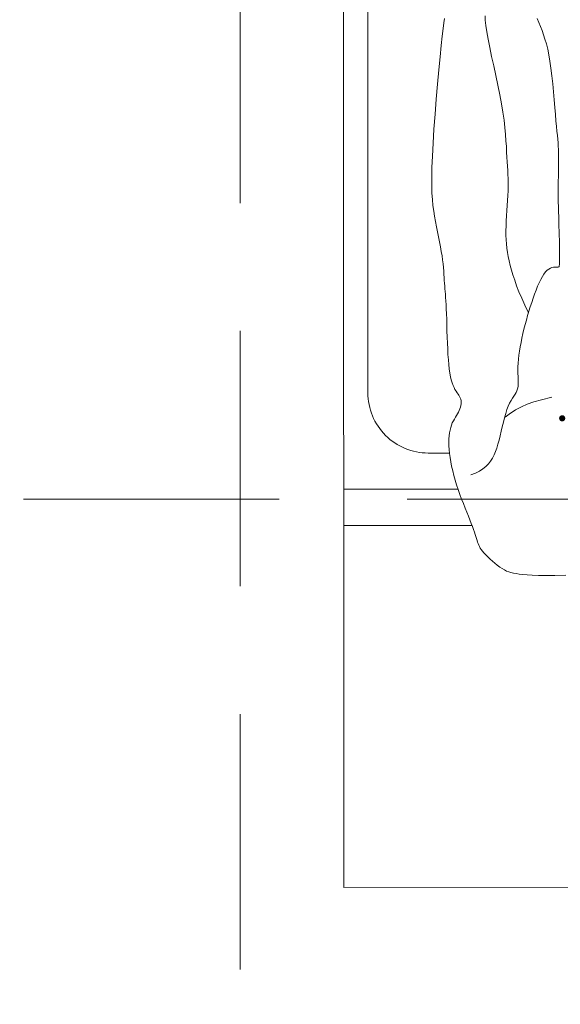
# Model space of a CAD drawing. Header units: millimetres. Extents: x 24385 to 79107, y -56478 to -23676.
# Tile 14 of 256: x 27804 to 27857, y -40138 to -40040. Entities that reach past the tile are written whole.
import ezdxf

# ---------------------------------------------------------------- set-up
doc = ezdxf.new("R2010")
doc.units = ezdxf.units.MM
doc.header["$LTSCALE"] = 2
doc.linetypes.add('HIDDENX2', pattern=[19.05, 12.7, -6.35])
for name, color, linetype, lineweight in [('0_OPIS', 7, 'Continuous', 13), ('10', 7, 'Continuous', 9), ('3DPLAN_A_TABELKA POMIESZCZEŃ', 7, 'Continuous', 0), ('3DPLAN_A_WYSOKOŚCI ZMIANA', 144, 'HIDDENX2', 5), ('6', 253, 'Continuous', 0)]:
    doc.layers.add(name, color=color, linetype=linetype, lineweight=lineweight)
doc.layers.add('3DPLAN_A_KRESKOWANIE 1', color=253, linetype='Continuous')
doc.layers.add('3DPLAN_A_OPIS', color=8, linetype='Continuous')
doc.layers.add('FURNITURE ZD 1 500', color=7, linetype='Continuous', lineweight=13, true_color=0x9fa8a5)
doc.styles.add('ARIAL', font='arial.ttf')

# ---------------------------------------------------------------- blocks, each defined once
blk = doc.blocks.new('A$C7B9C5A86')
at = {"layer": '6', "color": 7}
for p, q in [((1.2181, 0.1576), (1.2267, 0.1591)), ((1.2267, 0.1591), (1.2362, 0.1604)), ((1.2362, 0.1604), (1.2465, 0.1617)), ((1.2465, 0.1617), (1.2571, 0.1628)), ((1.2571, 0.1628), (1.2679, 0.1638)), ((1.2679, 0.1638), (1.2786, 0.1647)), ((1.2786, 0.1647), (1.2889, 0.1656)), ((1.2889, 0.1656), (1.2985, 0.1664)), ((1.2985, 0.1664), (1.3071, 0.1671)), ((1.3071, 0.1671), (1.3146, 0.1678)), ((1.3146, 0.1678), (1.321, 0.1684)), ((1.321, 0.1684), (1.3267, 0.169)), ((1.3267, 0.169), (1.3318, 0.1695)), ((1.3318, 0.1695), (1.3365, 0.1699)), ((1.3365, 0.1699), (1.3411, 0.1702)), ((1.3411, 0.1702), (1.3457, 0.1705)), ((1.3457, 0.1705), (1.3507, 0.1706)), ((1.3507, 0.1706), (1.3561, 0.1707)), ((1.3561, 0.1707), (1.362, 0.1707)), ((1.362, 0.1707), (1.3682, 0.1706)), ((1.3682, 0.1706), (1.3748, 0.1704)), ((1.3748, 0.1704), (1.3815, 0.1703)), ((1.3815, 0.1703), (1.3884, 0.1702)), ((1.3884, 0.1702), (1.3954, 0.1701)), ((1.3954, 0.1701), (1.4023, 0.17)), ((1.4023, 0.17), (1.4092, 0.1701)), ((1.4092, 0.1701), (1.416, 0.1702)), ((1.416, 0.1702), (1.4228, 0.1703)), ((1.4228, 0.1703), (1.4294, 0.1705)), ((1.4294, 0.1705), (1.436, 0.1707)), ((1.436, 0.1707), (1.4425, 0.1709)), ((1.4425, 0.1709), (1.4489, 0.1711)), ((1.4489, 0.1711), (1.4552, 0.1713)), ((1.4552, 0.1713), (1.4614, 0.1714)), ((1.4614, 0.1714), (1.4675, 0.1716)), ((1.4675, 0.1716), (1.4733, 0.1716)), ((1.4733, 0.1716), (1.4788, 0.1717)), ((1.4788, 0.1717), (1.4839, 0.1717)), ((1.4839, 0.1717), (1.4884, 0.1717)), ((1.4884, 0.1717), (1.4924, 0.1717)), ((1.4924, 0.1717), (1.4958, 0.1717)), ((1.4958, 0.1717), (1.4984, 0.1717)), ((1.4984, 0.1717), (1.5004, 0.1716)), ((1.5004, 0.1716), (1.5018, 0.1714)), ((1.5018, 0.1714), (1.5027, 0.1711)), ((1.5027, 0.1711), (1.5033, 0.1707)), ((1.5033, 0.1707), (1.5036, 0.1701)), ((1.5036, 0.1701), (1.5037, 0.1692)), ((1.5037, 0.1692), (1.5037, 0.1682)), ((1.5037, 0.1682), (1.5037, 0.1669)), ((1.5037, 0.1669), (1.5037, 0.1653)), ((1.5037, 0.1653), (1.504, 0.1635)), ((1.504, 0.1635), (1.5044, 0.1616)), ((1.5044, 0.1616), (1.5052, 0.1596)), ((1.5052, 0.1596), (1.5064, 0.1574)), ((1.1747, 0.144), (1.18, 0.1463)), ((1.18, 0.1463), (1.1854, 0.1484)), ((1.1854, 0.1484), (1.1911, 0.1505)), ((1.1911, 0.1505), (1.197, 0.1524)), ((1.197, 0.1524), (1.2034, 0.1543)), ((1.2034, 0.1543), (1.2104, 0.156)), ((1.2104, 0.156), (1.2181, 0.1576)), ((1.5064, 0.1574), (1.508, 0.1552)), ((1.508, 0.1552), (1.5102, 0.153)), ((1.5102, 0.153), (1.513, 0.1508)), ((1.513, 0.1508), (1.5165, 0.1487)), ((1.5165, 0.1487), (1.5204, 0.1465)), ((1.5204, 0.1465), (1.5248, 0.1444)), ((1.1692, 0.1417), (1.1747, 0.144)), ((1.5248, 0.1444), (1.5295, 0.1424)), ((1.5295, 0.1424), (1.5346, 0.1403)), ((1.5346, 0.1403), (1.54, 0.1383)), ((1.54, 0.1383), (1.5455, 0.1363)), ((1.5455, 0.1363), (1.5512, 0.1344)), ((1.5512, 0.1344), (1.557, 0.1325)), ((1.557, 0.1325), (1.563, 0.1307)), ((1.563, 0.1307), (1.5689, 0.1289)), ((1.5689, 0.1289), (1.575, 0.1272)), ((1.575, 0.1272), (1.581, 0.1255)), ((1.581, 0.1255), (1.5871, 0.124)), ((1.5871, 0.124), (1.5931, 0.1226)), ((1.5931, 0.1226), (1.5992, 0.1212)), ((1.5992, 0.1212), (1.6051, 0.12)), ((1.6051, 0.12), (1.611, 0.1189)), ((1.611, 0.1189), (1.6167, 0.1179)), ((1.6167, 0.1179), (1.6222, 0.1171)), ((1.6222, 0.1171), (1.6276, 0.1165)), ((1.6276, 0.1165), (1.6328, 0.1161)), ((1.6328, 0.1161), (1.6377, 0.1158)), ((1.6377, 0.1158), (1.6423, 0.1158)), ((1.6423, 0.1158), (1.6467, 0.1159)), ((1.6467, 0.1159), (1.6508, 0.116)), ((1.6508, 0.116), (1.6546, 0.1162)), ((1.6546, 0.1162), (1.6582, 0.1163)), ((1.6582, 0.1163), (1.6615, 0.1162)), ((1.6615, 0.1162), (1.6645, 0.116)), ((1.6645, 0.116), (1.6673, 0.1154)), ((1.6673, 0.1154), (1.6699, 0.1145)), ((1.6699, 0.1145), (1.6723, 0.1133)), ((1.6723, 0.1133), (1.6747, 0.1119)), ((1.6747, 0.1119), (1.6773, 0.1102)), ((1.6773, 0.1102), (1.68, 0.1084)), ((1.68, 0.1084), (1.6831, 0.1066)), ((1.6831, 0.1066), (1.6866, 0.1047)), ((1.6866, 0.1047), (1.6907, 0.1029)), ((1.6907, 0.1029), (1.6954, 0.1011)), ((1.6954, 0.1011), (1.7006, 0.0995)), ((1.7006, 0.0995), (1.7063, 0.0979)), ((1.7063, 0.0979), (1.7123, 0.0963)), ((1.7123, 0.0963), (1.7184, 0.0948)), ((1.7184, 0.0948), (1.7245, 0.0933)), ((1.7245, 0.0933), (1.7306, 0.0919)), ((1.7306, 0.0919), (1.7364, 0.0904)), ((1.7364, 0.0904), (1.7419, 0.089)), ((1.7419, 0.089), (1.7471, 0.0874)), ((1.7471, 0.0874), (1.7519, 0.0857)), ((1.7519, 0.0857), (1.7564, 0.0838)), ((1.7564, 0.0838), (1.7607, 0.0817)), ((1.7607, 0.0817), (1.7646, 0.0791)), ((1.7646, 0.0791), (1.7683, 0.0762)), ((1.7683, 0.0762), (1.7718, 0.0728)), ((1.7718, 0.0728), (1.775, 0.0688)), ((1.775, 0.0688), (1.778, 0.0641)), ((1.778, 0.0641), (1.7807, 0.0588)), ((1.7807, 0.0588), (1.7833, 0.0526))]:
    blk.add_line(p, q, dxfattribs=at)
for points in [[(1.9183, 0.1802), (1.9186, 0.1655), (1.9187, 0.1533), (1.9185, 0.1432), (1.9181, 0.135), (1.9176, 0.1282), (1.917, 0.1225), (1.9165, 0.1176), (1.9159, 0.1134), (1.9153, 0.1097), (1.9145, 0.1063), (1.9136, 0.1033), (1.9125, 0.1004), (1.911, 0.0975), (1.9092, 0.0945), (1.9071, 0.0913), (1.9046, 0.088), (1.902, 0.0847), (1.8992, 0.0814), (1.8963, 0.0782), (1.8934, 0.0751), (1.8906, 0.0724), (1.888, 0.07), (1.8857, 0.068), (1.8835, 0.0663), (1.8815, 0.065), (1.8795, 0.0639), (1.8776, 0.063), (1.8756, 0.0623), (1.8736, 0.0616), (1.8713, 0.0608), (1.8689, 0.0601), (1.8662, 0.0592), (1.8633, 0.0583), (1.86, 0.0572), (1.8565, 0.056), (1.8526, 0.0546), (1.8484, 0.053), (1.8437, 0.0513), (1.8387, 0.0493), (1.8333, 0.0471), (1.8277, 0.0448), (1.8217, 0.0425), (1.8156, 0.0401), (1.8094, 0.0377), (1.803, 0.0355), (1.7966, 0.0333), (1.7902, 0.0314), (1.7839, 0.0296), (1.7777, 0.0281), (1.7716, 0.0267), (1.7656, 0.0255), (1.7598, 0.0245), (1.7543, 0.0238), (1.749, 0.0233), (1.7439, 0.0229), (1.7392, 0.0229), (1.7347, 0.023), (1.7305, 0.0233), (1.7265, 0.0238), (1.7228, 0.0245), (1.7194, 0.0254), (1.7162, 0.0264), (1.7133, 0.0276), (1.7106, 0.029), (1.7081, 0.0304), (1.7056, 0.0318), (1.7033, 0.0332), (1.7011, 0.0346), (1.6989, 0.0358), (1.6967, 0.0369), (1.6945, 0.0379), (1.6922, 0.0386), (1.69, 0.0391), (1.6877, 0.0394), (1.6856, 0.0394), (1.6835, 0.0393), (1.6814, 0.0389), (1.6796, 0.0383), (1.6778, 0.0375), (1.6761, 0.0365), (1.6744, 0.0353), (1.6726, 0.034), (1.6706, 0.0326), (1.6684, 0.0312), (1.6658, 0.0299), (1.6629, 0.0286), (1.6594, 0.0274), (1.6555, 0.0263), (1.6511, 0.0253), (1.6462, 0.0244), (1.6407, 0.0236), (1.6348, 0.0229), (1.6283, 0.0223), (1.6213, 0.0218), (1.6137, 0.0214), (1.6058, 0.021), (1.5977, 0.0207), (1.5896, 0.0205), (1.5816, 0.0203), (1.5739, 0.0201), (1.5666, 0.0199), (1.56, 0.0196), (1.5542, 0.0194), (1.549, 0.019), (1.5444, 0.0187), (1.5402, 0.0184), (1.5363, 0.018), (1.5327, 0.0177), (1.5291, 0.0174), (1.5254, 0.0171), (1.5216, 0.0169), (1.5176, 0.0167), (1.5134, 0.0164), (1.509, 0.0161), (1.5043, 0.0158), (1.4993, 0.0153), (1.494, 0.0146), (1.4884, 0.0139), (1.4825, 0.0129), (1.4763, 0.0117), (1.4698, 0.0105), (1.4631, 0.0091), (1.4563, 0.0077), (1.4493, 0.0064), (1.4423, 0.005), (1.4353, 0.0038), (1.4282, 0.0027), (1.4208, 0.0017), (1.4129, 0.0009), (1.4041, 0.0004), (1.3942, 0), (1.3828, 0), (1.3696, 0.0003), (1.3544, 0.0009), (1.3371, 0.0018), (1.318, 0.0031), (1.298, 0.0046), (1.2776, 0.0062), (1.2574, 0.008), (1.2383, 0.0097), (1.2207, 0.0114), (1.2054, 0.0129), (1.1929, 0.0143), (1.1829, 0.0155), (1.1751, 0.0165), (1.1691, 0.0173)], [(1.1655, 0.0719), (1.1715, 0.0722), (1.1787, 0.0729), (1.1871, 0.0741), (1.197, 0.0759), (1.2082, 0.0782), (1.2202, 0.0807), (1.2329, 0.0835), (1.2459, 0.0863), (1.259, 0.0891), (1.2718, 0.0917), (1.284, 0.094), (1.2955, 0.0958), (1.3062, 0.0973), (1.3161, 0.0984), (1.3253, 0.0993), (1.3338, 0.0999), (1.3417, 0.1004), (1.3491, 0.1008), (1.3558, 0.1011), (1.3621, 0.1015), (1.368, 0.1018), (1.3736, 0.1022), (1.379, 0.1025), (1.3844, 0.1027), (1.3898, 0.1028), (1.3954, 0.1028), (1.4013, 0.1027), (1.4076, 0.1024), (1.4141, 0.102), (1.4209, 0.1016), (1.4277, 0.1011), (1.4347, 0.1006), (1.4415, 0.1002), (1.4482, 0.0999), (1.4547, 0.0997), (1.4609, 0.0997), (1.4668, 0.1), (1.4726, 0.1004), (1.4782, 0.1011), (1.4839, 0.1019), (1.4896, 0.1029), (1.4954, 0.1042), (1.5014, 0.1056), (1.5077, 0.1073), (1.5143, 0.1092), (1.5214, 0.1115), (1.5289, 0.1141), (1.537, 0.1173), (1.5457, 0.1209), (1.5551, 0.1253), (1.5653, 0.1302)], [(1.6787, 0.1613), (1.6821, 0.1477), (1.6851, 0.137), (1.6881, 0.1282), (1.6915, 0.1204), (1.6958, 0.1126), (1.7015, 0.1039), (1.7054, 0.0985)]]:
    blk.add_lwpolyline(points, dxfattribs=at)
at = {"layer": '6', "color": 7, "const_width": 0.00407}
blk.add_lwpolyline([(1.707, 0.1774, 1), (1.7071, 0.1732, 1)], format="xyb", close=True, dxfattribs=at)
blk = doc.blocks.new('A$C54E51C45')
at = {"layer": '10'}
for p, q in [((1.5484, 0.70205), (1.58415, 0.57969)), ((1.51773, 0.67864), (1.5496, 0.56959))]:
    blk.add_line(p, q, dxfattribs=at)
blk.add_lwpolyline([(1.72773, 1.37177), (1.9297, 0.68068), (0.20197, 0.17575), (0, 0.86684)], close=True, dxfattribs=at)
blk.add_lwpolyline([(1.48558, 0.66033), (1.49148, 0.64012, -0.414214), (1.45072, 0.5657), (0.27587, 0.22235, -0.414214)], format="xyb", dxfattribs=at)
at = {"layer": '10', "xscale": 0.7391716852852, "yscale": 0.7391716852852, "zscale": 0.7391716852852, "rotation": 16.29110475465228}
blk.add_blockref('A$C7B9C5A86', (0.2462, 0.27984), dxfattribs=at)
blk = doc.blocks.new('III pietrooosoo')
at = {"layer": '3DPLAN_A_KRESKOWANIE 1'}
h = blk.add_hatch(dxfattribs=at)
h.set_pattern_fill('ANSI31', color=256, scale=5, style=0)
h.set_pattern_definition([(45, (29206.918, -39107.05), (-11.22532, 11.22532), [])])
h.paths.add_polyline_path([(26781.485, -39163.579), (26781.485, -38938.579), (26746.485, -38938.579), (26746.485, -39163.579)])
h.paths.add_polyline_path([(26746.485, -39423.63), (26776.048, -39423.63), (26776.048, -39388.27), (26746.485, -39388.27)])
h.paths.add_polyline_path([(26746.485, -38938.579), (26781.485, -38938.579), (26781.485, -39163.579), (26746.485, -39163.579)])
h.paths.add_polyline_path([(27368.971, -39343.079), (27368.971, -39410.079), (27375.971, -39410.079), (27375.971, -39403.079), (27410.971, -39403.079), (27410.971, -39383.753), (27409.388, -39383.753), (27410.004, -39383.99, -0.310329), (27410.421, -39384.596), (27410.421, -39387.026, -0.216272), (27410.191, -39387.522), (27409.527, -39388.029, -0.076898), (27409.352, -39388.124, 0.840818), (27409.471, -39388.803), (27410.155, -39388.803), (27410.155, -39388.953), (27409.471, -39388.953, -0.840818), (27409.301, -39387.983, 0.076898), (27409.436, -39387.909), (27410.1, -39387.402, 0.216272), (27410.271, -39387.026), (27410.271, -39384.596, 0.310329), (27409.95, -39384.13), (27408.971, -39383.753), (27408.971, -39315.953), (27410.971, -39315.953), (27410.971, -39109.079), (27396.971, -39109.079), (27396.971, -39304.079), (27326.971, -39304.079), (27326.971, -39321.079), (26829.971, -39321.079), (26829.971, -39251.079), (26809.485, -39251.079), (26809.485, -39321.079), (26781.485, -39321.079), (26781.485, -39387.079), (26810.971, -39387.079), (26810.971, -39343.079)])
h.paths.add_polyline_path([(28444.971, -38740.079), (28444.971, -38698.579), (28211.995, -38698.579), (28211.995, -38637.579), (28198.971, -38637.579), (28198.971, -38740.079)])
h.paths.add_polyline_path([(28624.462, -38658.579), (28601.971, -38658.579), (28601.971, -38698.579), (28559.971, -38698.579), (28559.971, -38740.079), (28624.462, -38740.079)])
h.paths.add_polyline_path([(28627.971, -38870.188), (28674.807, -38870.188), (28674.807, -38878.079), (28689.971, -38878.079), (28689.971, -38734.079), (28772.971, -38734.079), (28772.971, -38698.579), (28726.971, -38698.579), (28726.971, -38658.579), (28624.462, -38658.579), (28624.462, -38740.079), (28627.971, -38740.079)])
h.paths.add_polyline_path([(28674.807, -38878.079), (28674.807, -38870.188), (28627.971, -38870.188), (28627.971, -38897.188), (28648.971, -38897.188), (28648.971, -38878.079)])
h.paths.add_polyline_path([(28627.971, -38897.188), (28627.971, -38924.188), (28648.971, -38924.188), (28648.971, -38897.188)])
h.paths.add_polyline_path([(28648.971, -38924.188), (28627.971, -38924.188), (28627.971, -39029.079), (28204.971, -39029.079), (28204.971, -39046.079), (28245.971, -39046.079), (28245.971, -39098.079), (28618.971, -39098.079), (28618.971, -39148.335), (28648.971, -39148.335)])
h.paths.add_polyline_path([(28769.971, -39380.079), (28769.971, -39352.579), (28654.971, -39352.579), (28654.971, -39295.579), (28648.971, -39295.579), (28648.971, -39268.079), (28618.971, -39268.079), (28618.971, -39305.079), (28602.971, -39305.079), (28602.971, -39390.579), (28908.971, -39390.579), (28908.971, -39380.079)])
h.paths.add_polyline_path([(29254.971, -39636.079), (29254.971, -39479.079), (29253.971, -39456.079), (29253.971, -39299.079), (29205.971, -39299.079), (29205.971, -39365.079), (29137.971, -39365.079), (29137.971, -39390.579), (29242.971, -39390.579), (29242.971, -39525.579), (29129.971, -39525.579), (29129.971, -39588.579), (28896.971, -39588.579), (28896.971, -39613.079), (29204.971, -39613.079), (29204.971, -39636.079)])
h.paths.add_polyline_path([(28675.971, -39613.079), (28675.971, -39693.933), (28641.971, -39693.933), (28641.971, -39636.079), (28614.971, -39636.079), (28614.971, -39598.079), (28602.971, -39598.079), (28602.971, -39526.579), (28766.971, -39526.579), (28766.971, -39613.079)])
h.paths.add_polyline_path([(28575.624, -39665.496), (28722.882, -39665.496), (28722.882, -39699.906), (28575.624, -39699.906)], flags=9)
h.paths.add_polyline_path([(28641.971, -39693.933), (28641.971, -39906.079), (28675.971, -39906.079), (28675.971, -39693.933)])
h.paths.add_polyline_path([(29060.971, -38734.079), (29060.971, -38698.579), (28887.971, -38698.579), (28887.971, -38734.079)])
h.paths.add_polyline_path([(29348.971, -38734.079), (29348.971, -38698.579), (29324.971, -38698.579), (29324.971, -38658.579), (29199.971, -38658.579), (29199.971, -38698.579), (29175.971, -38698.579), (29175.971, -38734.079)])
h.paths.add_polyline_path([(29636.971, -38698.579), (29463.971, -38698.579), (29463.971, -38734.079), (29636.971, -38734.079)])
h.paths.add_polyline_path([(29924.971, -38734.079), (29924.971, -38698.579), (29901.971, -38698.579), (29901.971, -38658.579), (29776.971, -38658.579), (29776.971, -38698.579), (29751.971, -38698.579), (29751.971, -38734.079)])
h.paths.add_polyline_path([(30039.971, -38734.079), (30234.971, -38734.079), (30234.971, -38698.579), (30039.971, -38698.579)])
h.paths.add_polyline_path([(30524.971, -38734.079), (30524.971, -38698.579), (30502.971, -38698.579), (30502.971, -38658.579), (30377.971, -38658.579), (30377.971, -38698.579), (30349.971, -38698.579), (30349.971, -38734.079)])
h.paths.add_polyline_path([(30834.971, -38734.079), (30834.971, -38698.579), (30641.971, -38698.579), (30641.971, -38734.079)])
h.paths.add_polyline_path([(31048.971, -38768.581), (31550.971, -38768.581), (31550.971, -38841.079), (31594.971, -38841.079), (31594.971, -38734.079), (31625.971, -38734.079), (31625.971, -38698.579), (31098.971, -38698.579), (31098.971, -38658.579), (30973.971, -38658.579), (30973.971, -38698.579), (30948.971, -38698.579), (30948.971, -38734.079), (31048.971, -38734.079)])
h.paths.add_polyline_path([(31550.971, -39073.079), (31594.971, -39073.079), (31594.971, -39018.079), (31550.971, -39018.079)])
h.paths.add_polyline_path([(31550.971, -39378.079), (31594.971, -39378.079), (31594.971, -39250.079), (31550.971, -39250.079)])
h.paths.add_polyline_path([(31594.971, -39684.079), (31594.971, -39554.079), (31550.971, -39554.079), (31550.971, -39684.079)])
h.paths.add_polyline_path([(31594.971, -39915.079), (31594.971, -39860.079), (31550.971, -39860.079), (31550.971, -39915.079)])
h.paths.add_polyline_path([(31550.971, -40194.079), (30944.971, -40194.079), (30944.971, -40267.579), (30973.971, -40267.579), (30973.971, -40307.579), (31098.971, -40307.579), (31098.971, -40267.579), (31625.971, -40267.579), (31625.971, -40194.079), (31594.971, -40194.079), (31594.971, -40092.079), (31550.971, -40092.079), (31550.971, -40194.079)], is_closed=False)
h.paths.add_polyline_path([(30637.971, -40267.579), (30830.971, -40267.579), (30830.971, -40194.079), (30637.971, -40194.079)])
h.paths.add_polyline_path([(30345.971, -40194.079), (30345.971, -40267.579), (30369.971, -40267.579), (30369.971, -40307.579), (30494.971, -40307.579), (30494.971, -40267.579), (30520.971, -40267.579), (30520.971, -40194.079)])
h.paths.add_polyline_path([(30035.971, -40267.579), (30230.971, -40267.579), (30230.971, -40194.079), (30035.971, -40194.079)])
h.paths.add_polyline_path([(29775.971, -40161.079), (29762.971, -40161.079), (29762.971, -40198.079), (29741.971, -40198.079), (29741.971, -40267.579), (29768.971, -40267.579), (29768.971, -40307.579), (29893.971, -40307.579), (29893.971, -40267.579), (29920.971, -40267.579), (29920.971, -40194.079), (29775.971, -40194.079)])
h.paths.add_polyline_path([(29431.971, -40198.079), (29431.971, -40267.579), (29626.971, -40267.579), (29626.971, -40198.079)])
h.paths.add_polyline_path([(29140.971, -40198.079), (29140.971, -40267.579), (29161.971, -40267.579), (29161.971, -40307.579), (29286.971, -40307.579), (29286.971, -40267.579), (29316.971, -40267.579), (29316.971, -40198.079)])
h.paths.add_polyline_path([(28831.971, -40198.079), (28831.971, -40267.579), (29025.971, -40267.579), (29025.971, -40198.079)])
h.paths.add_polyline_path([(28541.971, -40267.579), (28570.971, -40267.579), (28570.971, -40307.579), (28695.971, -40307.579), (28695.971, -40267.579), (28716.971, -40267.579), (28716.971, -40198.079), (28597.433, -40198.079), (28597.123, -40198.338, -2.544085), (28595.082, -40198.079), (28541.971, -40198.079)])
h.paths.add_polyline_path([(28229.971, -40267.579), (28426.971, -40267.579), (28426.971, -40198.079), (28229.971, -40198.079)])
h.paths.add_polyline_path([(28026.624, -40155.72), (28026.624, -40307.579), (28070.971, -40307.579), (28070.971, -40267.579), (28114.971, -40267.579), (28114.971, -40198.079), (28037.971, -40198.079), (28037.971, -40155.72)])
h.paths.add_polyline_path([(28026.624, -40155.72), (27981.971, -40155.72), (27981.971, -40201.079), (27901.971, -40201.079), (27901.971, -40267.579), (27945.971, -40267.579), (27945.971, -40307.579), (28026.624, -40307.579)])
h.paths.add_polyline_path([(27916.971, -39798.787), (27920.062, -39798.787), (27920.062, -39852.787), (27916.971, -39852.787), (27916.971, -39912.079), (27981.971, -39912.079), (27981.971, -40155.72), (28026.624, -40155.72), (28026.624, -39747.079), (27916.971, -39747.079)])
h.paths.add_polyline_path([(28037.971, -39913.079), (28091.971, -39913.079), (28091.971, -39758.079), (28037.971, -39758.079), (28037.971, -39747.079), (28026.624, -39747.079), (28026.624, -40155.72), (28037.971, -40155.72)])
h.paths.add_polyline_path([(27950.971, -39566.079), (27950.971, -39590.079), (27956.971, -39590.079), (27956.971, -39657.079), (28026.624, -39657.079), (28026.624, -39566.079)])
h.paths.add_polyline_path([(28161.971, -39588.079), (28044.971, -39588.079), (28044.971, -39598.079), (28161.971, -39598.079)])
h.paths.add_polyline_path([(27590.971, -40201.079), (27590.971, -40267.579), (27726.971, -40267.579), (27726.971, -40201.079)])
h.paths.add_polyline_path([(26781.485, -40201.079), (26781.485, -40267.579), (27231.971, -40267.579), (27231.971, -40307.579), (27356.971, -40307.579), (27356.971, -40267.579), (27415.971, -40267.579), (27415.971, -40201.079)])
h.paths.add_polyline_path([(26809.485, -40155.72), (26809.485, -40201.079), (26864.971, -40201.079), (26864.971, -40155.72)])
h.paths.add_polyline_path([(26809.485, -40088.079), (26809.485, -40155.72), (26864.971, -40155.72), (26864.971, -40088.079)])
h.paths.add_polyline_path([(26809.485, -40085.079), (26809.485, -40088.079), (26864.971, -40088.079), (26864.971, -40085.079)])
h.paths.add_polyline_path([(26809.485, -39863.079), (26809.485, -39910.079), (26864.971, -39910.079), (26864.971, -39863.079)])
h.paths.add_polyline_path([(27408.971, -39315.573), (27408.971, -39313.413), (27410.971, -39313.493), (27409.051, -39313.493), (27409.051, -39315.493), (27410.971, -39315.573)], flags=16)
h.paths.add_polyline_path([(28819.947, -39558.912), (28843.994, -39558.912), (28843.994, -39578.912), (28819.947, -39578.912)], flags=24)
h.paths.add_polyline_path([(28614.299, -39470.412), (28614.299, -39446.746), (28634.299, -39446.746), (28634.299, -39470.412)], flags=24)
h.paths.add_polyline_path([(28699.151, -39459.321), (28892.582, -39459.321), (28892.582, -39432.321), (28699.151, -39432.321)])
h.paths.add_polyline_path([(28699.151, -39486.321), (28892.582, -39486.321), (28892.582, -39459.321), (28699.151, -39459.321)])
h.paths.add_polyline_path([(28699.151, -39432.321), (28892.582, -39432.321), (28892.582, -39486.321), (28699.151, -39486.321)])
h.paths.add_polyline_path([(31282.918, -38730.768), (31332.193, -38730.768), (31332.193, -38753.001), (31282.918, -38753.001)], flags=24)
h.paths.add_polyline_path([(31048.16, -38730.768), (31088.889, -38730.768), (31088.889, -38753.001), (31048.16, -38753.001)], flags=24)
h.paths.add_polyline_path([(31265.162, -38739.904, 1), (31262.748, -38738.088, 1)], flags=16)
h.paths.add_polyline_path([(28712.104, -39463.635), (28749.151, -39463.635), (28749.151, -39484.058), (28712.104, -39484.058)], flags=8)
h.paths.add_polyline_path([(28712.636, -39435.934), (28779.462, -39435.934), (28779.462, -39457.462), (28712.636, -39457.462)], flags=8)
h.paths.add_polyline_path([(28654.682, -39435.885), (28689.527, -39435.885), (28689.527, -39454.147), (28654.682, -39454.147)], flags=8)
h.paths.add_polyline_path([(28758.656, -39460.569), (28782.82, -39460.569), (28782.82, -39484.569), (28758.656, -39484.569)], flags=8)
h.paths.add_polyline_path([(28699.151, -39460.893), (28699.151, -39483.133), (28699.616, -39483.133), (28699.616, -39460.893)], flags=8)
at = {"layer": '3DPLAN_A_WYSOKOŚCI ZMIANA'}
for p, q in [((27825.701, -40630.128), (27825.701, -38304.942)), ((27981.971, -40088.079), (26864.971, -40088.079))]:
    blk.add_line(p, q, dxfattribs=at)
at = {"layer": 'FURNITURE ZD 1 500', "lineweight": 0, "xscale": 100, "yscale": 100, "zscale": 100, "rotation": 253.7325219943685}
blk.add_blockref('A$C54E51C45', (27824.705, -39922.376), dxfattribs=at)
at = {"layer": '3DPLAN_A_OPIS', "color": 1, "lineweight": 30, "style": 'ARIAL'}
blk.add_attdef('31,21M2', (31149.867, -39031.422), '', height=12, dxfattribs=at)
at = {"layer": '3DPLAN_A_TABELKA POMIESZCZEŃ', "ltscale": 0.5, "style": 'ARIAL'}
blk.add_attdef('REJESTRACJA', (28148.526, -39789.868), '', height=12, dxfattribs=at)

msp = doc.modelspace()

# ---------------------------------------------------------------- block references
at = {"layer": '0_OPIS'}
msp.add_blockref('III pietrooosoo', (0, 0), dxfattribs=at)

doc.saveas('drawing.dxf')
